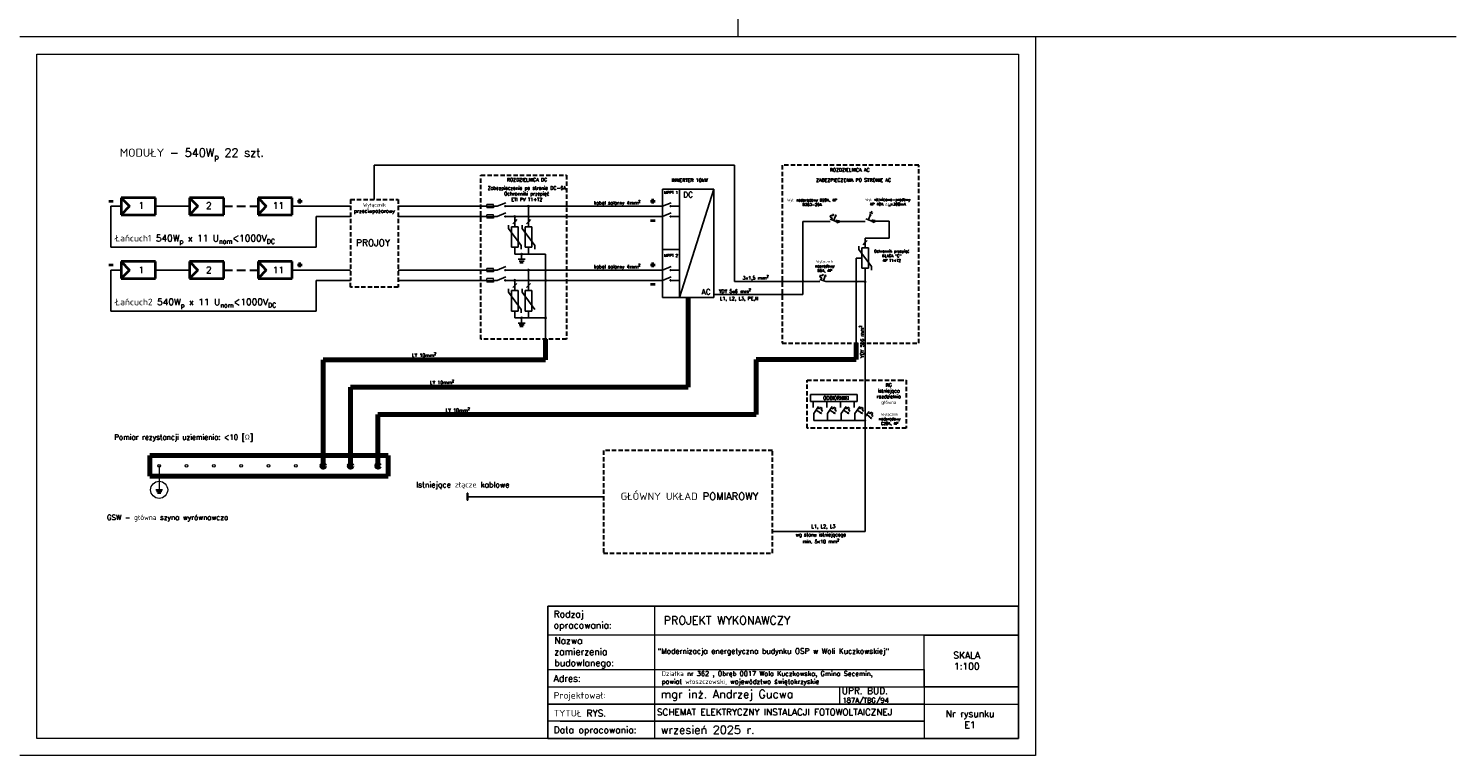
# Model space of a CAD drawing. Header units: millimetres. Extents: x 0 to 152651, y 46550 to 81081.
# Tile 13 of 109: x 121470 to 125620, y 53360 to 55484. Entities that reach past the tile are written whole.
import ezdxf

# ---------------------------------------------------------------- set-up
doc = ezdxf.new("R2010")
doc.units = ezdxf.units.MM
doc.linetypes.add('DASHED', pattern=[19.05, 12.7, -6.35])
for name, color, linetype, lineweight in [('BARDZO GRUBA', 1, 'Continuous', 70), ('cienka', 3, 'Continuous', 18), ('gruba', 1, 'Continuous', 40), ('opisy', 4, 'Continuous', 18), ('PRZERYWANA', 2, 'DASHED', 30), ('średnia', 2, 'Continuous', 25)]:
    doc.layers.add(name, color=color, linetype=linetype, lineweight=lineweight)
doc.styles.add('KASIA', font='romans.shx', dxfattribs={"height": 20})

msp = doc.modelspace()

# ---------------------------------------------------------------- hatches: boundary and pattern name
at = {"layer": 'BARDZO GRUBA'}
h = msp.add_hatch(color=256, dxfattribs=at)
h.dxf.hatch_style = 1
h.paths.add_polyline_path([(122336.651, 54206.111), (122328.651, 54206.111, 1)])
h.paths.add_polyline_path([(122332.651, 54210.111, 0.41421356), (122328.651, 54206.111), (122332.651, 54206.111)])
h.paths.add_polyline_path([(122332.651, 54210.111), (122332.651, 54206.111), (122336.651, 54206.111, 0.41421356)])
h.paths.add_polyline_path([(122416.651, 54206.111), (122408.651, 54206.111, 1)])
h.paths.add_polyline_path([(122412.651, 54210.111, 0.41421356), (122408.651, 54206.111), (122412.651, 54206.111)])
h.paths.add_polyline_path([(122412.651, 54210.111), (122412.651, 54206.111), (122416.651, 54206.111, 0.41421356)])
h.paths.add_polyline_path([(122496.651, 54206.111), (122488.651, 54206.111, 1)])
h.paths.add_polyline_path([(122492.651, 54210.111, 0.41421356), (122488.651, 54206.111), (122492.651, 54206.111)])
h.paths.add_polyline_path([(122492.651, 54210.111), (122492.651, 54206.111), (122496.651, 54206.111, 0.41421356)])
at = {"layer": 'średnia'}
h = msp.add_hatch(color=256, dxfattribs=at)
h.dxf.hatch_style = 1
h.paths.add_polyline_path([(122894.651, 54934.747), (122892.651, 54934.747), (122892.651, 54932.747, 0.41421356)])
h.paths.add_polyline_path([(122892.651, 54934.747), (122890.651, 54934.747, 0.41421356), (122892.651, 54932.747)])
h.paths.add_polyline_path([(122890.651, 54934.747), (122892.651, 54934.747), (122894.651, 54934.747, 1)])
h.paths.add_polyline_path([(122932.651, 54964.747), (122930.651, 54964.747, 0.41421356), (122932.651, 54962.747)])
h.paths.add_polyline_path([(122934.651, 54964.747), (122932.651, 54964.747), (122932.651, 54962.747, 0.41421356)])
h.paths.add_polyline_path([(122930.651, 54964.747), (122932.651, 54964.747), (122934.651, 54964.747, 1)])
h = msp.add_hatch(color=256, dxfattribs=at)
h.dxf.hatch_style = 1
h.paths.add_polyline_path([(123831.722, 54939.813), (123830.376, 54936.098), (123832.132, 54935.462)])
h.paths.add_polyline_path([(123831.722, 54939.813), (123828.62, 54936.734), (123830.376, 54936.098)])
h = msp.add_hatch(color=256, dxfattribs=at)
h.dxf.hatch_style = 1
h.paths.add_polyline_path([(123933.074, 54942.024), (123931.728, 54938.309), (123933.484, 54937.672)])
h.paths.add_polyline_path([(123933.074, 54942.024), (123929.972, 54938.945), (123931.728, 54938.309)])
h = msp.add_hatch(color=256, dxfattribs=at)
h.dxf.hatch_style = 1
h.paths.add_polyline_path([(122912.651, 54824.747), (122910.651, 54824.747, 0.41421356), (122912.651, 54822.747)])
h.paths.add_polyline_path([(122914.651, 54824.747), (122912.651, 54824.747), (122912.651, 54822.747, 0.41421356)])
h.paths.add_polyline_path([(122910.651, 54824.747), (122912.651, 54824.747), (122914.651, 54824.747, 1)])
h = msp.add_hatch(color=256, dxfattribs=at)
h.dxf.hatch_style = 1
h.paths.add_polyline_path([(122894.651, 54748.313), (122892.651, 54748.313), (122892.651, 54746.313, 0.41421356)])
h.paths.add_polyline_path([(122892.651, 54748.313), (122890.651, 54748.313, 0.41421356), (122892.651, 54746.313)])
h.paths.add_polyline_path([(122890.651, 54748.313), (122892.651, 54748.313), (122894.651, 54748.313, 1)])
h.paths.add_polyline_path([(122932.651, 54778.313), (122930.651, 54778.313, 0.41421356), (122932.651, 54776.313)])
h.paths.add_polyline_path([(122934.651, 54778.313), (122932.651, 54778.313), (122932.651, 54776.313, 0.41421356)])
h.paths.add_polyline_path([(122930.651, 54778.313), (122932.651, 54778.313), (122934.651, 54778.313, 1)])
h = msp.add_hatch(color=256, dxfattribs=at)
h.dxf.hatch_style = 1
h.paths.add_polyline_path([(123801.416, 54764.08), (123800.071, 54760.365), (123801.827, 54759.729)])
h.paths.add_polyline_path([(123801.416, 54764.08), (123798.315, 54761.001), (123800.071, 54760.365)])
h = msp.add_hatch(color=256, dxfattribs=at)
h.dxf.hatch_style = 1
h.paths.add_polyline_path([(123917.251, 54746.747, 0.41421356), (123915.251, 54744.747), (123917.251, 54744.747)])
h.paths.add_polyline_path([(123917.251, 54744.747), (123915.251, 54744.747, 0.41421356), (123917.251, 54742.747)])
h.paths.add_polyline_path([(123917.251, 54746.747), (123917.251, 54744.747), (123917.251, 54742.747, 0.41421356), (123919.251, 54744.747, 0.41421356)])
h = msp.add_hatch(color=256, dxfattribs=at)
h.dxf.hatch_style = 1
h.paths.add_polyline_path([(122912.651, 54638.313), (122910.651, 54638.313, 0.41421356), (122912.651, 54636.313)])
h.paths.add_polyline_path([(122914.651, 54638.313), (122912.651, 54638.313), (122912.651, 54636.313, 0.41421356)])
h.paths.add_polyline_path([(122910.651, 54638.313), (122912.651, 54638.313), (122914.651, 54638.313, 1)])
h = msp.add_hatch(color=256, dxfattribs=at)
h.dxf.hatch_style = 1
h.paths.add_polyline_path([(122982.651, 54640.313, 0.41421356), (122980.651, 54638.313), (122982.651, 54638.313)])
h.paths.add_polyline_path([(122982.651, 54638.313), (122980.651, 54638.313, 0.41421356), (122982.651, 54636.313)])
h.paths.add_polyline_path([(122982.651, 54640.313), (122982.651, 54638.313), (122982.651, 54636.313, 0.41421356), (122984.651, 54638.313, 0.41421356)])
h = msp.add_hatch(color=256, dxfattribs=at)
h.dxf.hatch_style = 1
h.paths.add_polyline_path([(123789.185, 54359.448), (123785.88, 54361.612), (123784.857, 54360.049)])
h.paths.add_polyline_path([(123789.185, 54359.448), (123786.903, 54363.175), (123785.88, 54361.612)])
h = msp.add_hatch(color=256, dxfattribs=at)
h.dxf.hatch_style = 1
h.paths.add_polyline_path([(123829.185, 54359.448), (123825.88, 54361.612), (123824.857, 54360.049)])
h.paths.add_polyline_path([(123829.185, 54359.448), (123826.903, 54363.175), (123825.88, 54361.612)])
h = msp.add_hatch(color=256, dxfattribs=at)
h.dxf.hatch_style = 1
h.paths.add_polyline_path([(123869.185, 54359.448), (123865.88, 54361.612), (123864.857, 54360.049)])
h.paths.add_polyline_path([(123869.185, 54359.448), (123866.903, 54363.175), (123865.88, 54361.612)])
h = msp.add_hatch(color=256, dxfattribs=at)
h.dxf.hatch_style = 1
h.paths.add_polyline_path([(123909.185, 54359.448), (123905.88, 54361.612), (123904.857, 54360.049)])
h.paths.add_polyline_path([(123909.185, 54359.448), (123906.903, 54363.175), (123905.88, 54361.612)])
h = msp.add_hatch(color=256, dxfattribs=at)
h.dxf.hatch_style = 1
h.paths.add_polyline_path([(123917.251, 54340.732, 0.41421356), (123915.251, 54338.732), (123917.251, 54338.732)])
h.paths.add_polyline_path([(123917.251, 54338.732), (123915.251, 54338.732, 0.41421356), (123917.251, 54336.732)])
h.paths.add_polyline_path([(123919.251, 54338.732, 0.41421356), (123917.251, 54340.732), (123917.251, 54336.732, 0.41421356)])
h = msp.add_hatch(color=256, dxfattribs=at)
h.dxf.hatch_style = 1
h.paths.add_polyline_path([(123935.606, 54344.744), (123932.571, 54347.274), (123931.375, 54345.84)])
h.paths.add_polyline_path([(123935.606, 54344.744), (123933.767, 54348.709), (123932.571, 54347.274)])
h = msp.add_hatch(color=256, dxfattribs=at)
h.dxf.hatch_style = 1
h.paths.add_polyline_path([(122754.98, 54116), (122754.98, 54126), (122752.98, 54126), (122752.98, 54106), (122754.98, 54106)])

# ---------------------------------------------------------------- linework, layer by layer
at = {"layer": 'BARDZO GRUBA'}
for p, q in [((123399.309, 54698.313), (123399.309, 54436.111)), ((122982.651, 54576.111), (122982.651, 54516.111)), ((123890.496, 54564.747), (123890.496, 54517.016)), ((122982.651, 54516.111), (122332.651, 54516.111)), ((122332.651, 54516.111), (122332.651, 54206.111)), ((123598.575, 54356.111), (123598.575, 54517.016)), ((123890.496, 54517.016), (123598.575, 54517.016)), ((123399.309, 54436.111), (122412.651, 54436.111)), ((122412.651, 54436.111), (122412.651, 54206.111)), ((123598.575, 54356.111), (122492.651, 54356.111)), ((122492.651, 54356.111), (122492.651, 54206.111)), ((122492.651, 54236.111), (121825.452, 54236.111)), ((121825.452, 54236.111), (121825.452, 54176.111)), ((122492.651, 54236.111), (122522.651, 54236.111)), ((122522.651, 54236.111), (122522.651, 54176.111)), ((121825.452, 54176.111), (122492.651, 54176.111)), ((122522.651, 54176.111), (122492.651, 54176.111))]:
    msp.add_line(p, q, dxfattribs=at)
for centre in [(122332.651, 54206.111), (122412.651, 54206.111), (122492.651, 54206.111)]:
    msp.add_circle(centre, 4, dxfattribs=at)
at = {"layer": 'cienka'}
for p, q in [((123545.372, 55459.514), (123545.372, 58429.514)), ((125645.372, 55459.514), (121445.372, 55459.514)), ((125645.372, 55459.514), (123545.372, 55459.514)), ((124415.372, 55459.514), (124415.372, 53359.514)), ((121495.372, 53409.514), (121495.372, 55409.514)), ((121495.372, 55409.514), (124365.372, 55409.514)), ((121495.372, 53409.514), (121495.372, 55409.514)), ((124365.372, 55409.514), (124365.372, 53409.514)), ((122830.832, 54969.747), (122810.832, 54969.747)), ((122810.832, 54964.747), (122810.832, 54969.747)), ((122810.832, 54964.747), (122810.832, 54959.747)), ((122830.832, 54959.747), (122810.832, 54959.747)), ((122830.832, 54964.747), (122830.832, 54969.747)), ((122830.832, 54964.747), (122830.832, 54959.747)), ((122830.832, 54939.747), (122810.832, 54939.747)), ((122810.832, 54934.747), (122810.832, 54939.747)), ((122810.832, 54934.747), (122810.832, 54929.747)), ((122830.832, 54929.747), (122810.832, 54929.747)), ((122830.832, 54934.747), (122830.832, 54939.747)), ((122830.832, 54934.747), (122830.832, 54929.747)), ((123832.242, 54920.48), (123833.807, 54924.799)), ((123833.807, 54924.799), (123833.807, 54917.2)), ((123833.807, 54917.2), (123836.66, 54924.175)), ((123836.66, 54924.175), (123836.66, 54915.456)), ((123836.66, 54915.456), (123839.801, 54924.175)), ((123839.801, 54924.175), (123839.908, 54916.434)), ((123839.908, 54916.434), (123841.048, 54920.48)), ((123936.946, 54921.476), (123938.51, 54925.796)), ((123938.51, 54925.796), (123938.51, 54918.196)), ((123938.51, 54918.196), (123941.364, 54925.172)), ((123941.364, 54925.172), (123941.364, 54916.452)), ((123941.364, 54916.452), (123944.505, 54925.172)), ((123944.505, 54925.172), (123944.612, 54917.43)), ((123944.612, 54917.43), (123945.752, 54921.476)), ((122830.832, 54783.313), (122810.832, 54783.313)), ((122810.832, 54778.313), (122810.832, 54783.313)), ((122830.832, 54778.313), (122830.832, 54783.313)), ((122810.832, 54778.313), (122810.832, 54773.313)), ((122830.832, 54773.313), (122810.832, 54773.313)), ((122830.832, 54753.313), (122810.832, 54753.313)), ((122810.832, 54748.313), (122810.832, 54753.313)), ((122810.832, 54748.313), (122810.832, 54743.313)), ((122830.832, 54743.313), (122810.832, 54743.313)), ((122830.832, 54778.313), (122830.832, 54773.313)), ((122830.832, 54748.313), (122830.832, 54753.313)), ((122830.832, 54748.313), (122830.832, 54743.313)), ((121852.651, 54206.111), (121852.651, 54136.111)), ((123842.351, 53561.261), (123842.351, 53510.912)), ((124053.372, 53510.28), (124365.372, 53510.28)), ((124365.372, 53409.514), (121495.372, 53409.514)), ((124415.372, 53359.514), (121445.372, 53359.514))]:
    msp.add_line(p, q, dxfattribs=at)
for centre, radius in [((121852.651, 54206.111), 4), ((121932.651, 54206.111), 4), ((122012.651, 54206.111), 4), ((122092.651, 54206.111), 4), ((122172.651, 54206.111), 4), ((122252.651, 54206.111), 4), ((121852.651, 54136.111), 25)]:
    msp.add_circle(centre, radius, dxfattribs=at)
at = {"layer": 'gruba'}
for p, q in [((121741.816, 54989.747), (121741.816, 54939.747)), ((121841.816, 54989.747), (121741.816, 54989.747)), ((121741.816, 54989.747), (121766.051, 54964.747)), ((121841.816, 54939.747), (121841.816, 54989.747)), ((121941.816, 54989.747), (121941.816, 54939.747)), ((122041.816, 54989.747), (121941.816, 54989.747)), ((121941.816, 54989.747), (121966.051, 54964.747)), ((122041.816, 54939.747), (122041.816, 54989.747)), ((122141.816, 54989.747), (122141.816, 54939.747)), ((122241.816, 54989.747), (122141.816, 54989.747)), ((122141.816, 54989.747), (122166.051, 54964.747)), ((122241.816, 54939.747), (122241.816, 54989.747)), ((121705.623, 54979.854), (121718.744, 54979.854)), ((121766.051, 54964.747), (121741.816, 54939.747)), ((121966.051, 54964.747), (121941.816, 54939.747)), ((122166.051, 54964.747), (122141.816, 54939.747)), ((122257.523, 54979.854), (122270.643, 54979.854)), ((122264.083, 54973.294), (122264.083, 54986.414)), ((123289.955, 54979.854), (123303.076, 54979.854)), ((123296.515, 54973.294), (123296.515, 54986.414)), ((121741.816, 54939.747), (121841.816, 54939.747)), ((121941.816, 54939.747), (122041.816, 54939.747)), ((122141.816, 54939.747), (122241.816, 54939.747)), ((123289.955, 54923.12), (123303.076, 54923.12)), ((121705.623, 54793.42), (121718.744, 54793.42)), ((121741.816, 54803.313), (121741.816, 54753.313)), ((121841.816, 54803.313), (121741.816, 54803.313)), ((121741.816, 54803.313), (121766.051, 54778.313)), ((121841.816, 54753.313), (121841.816, 54803.313)), ((121941.816, 54803.313), (121941.816, 54753.313)), ((122041.816, 54803.313), (121941.816, 54803.313)), ((121941.816, 54803.313), (121966.051, 54778.313)), ((122041.816, 54753.313), (122041.816, 54803.313)), ((122141.816, 54803.313), (122141.816, 54753.313)), ((122241.816, 54803.313), (122141.816, 54803.313)), ((122141.816, 54803.313), (122166.051, 54778.313)), ((122241.816, 54753.313), (122241.816, 54803.313)), ((122257.523, 54793.42), (122270.643, 54793.42)), ((122264.083, 54786.859), (122264.083, 54799.98)), ((123289.955, 54793.42), (123303.076, 54793.42)), ((123296.515, 54786.859), (123296.515, 54799.98)), ((121766.051, 54778.313), (121741.816, 54753.313)), ((121741.816, 54753.313), (121841.816, 54753.313)), ((121966.051, 54778.313), (121941.816, 54753.313)), ((121941.816, 54753.313), (122041.816, 54753.313)), ((122166.051, 54778.313), (122141.816, 54753.313)), ((122141.816, 54753.313), (122241.816, 54753.313)), ((123289.955, 54736.686), (123303.076, 54736.686))]:
    msp.add_line(p, q, dxfattribs=at)
at = {"layer": 'opisy', "linetype": 'Continuous', "lineweight": 0, "flags": 128}
for points in [[(122989.662, 53409.514), (122989.662, 53795.812), (123300.951, 53795.777), (123300.951, 53409.48)], [(124089.372, 53711.812), (124365.372, 53711.812), (124365.372, 53560.629), (124089.372, 53560.629)]]:
    msp.add_lwpolyline(points, close=True, dxfattribs=at)
for points in [[(122989.662, 53795.794), (124365.372, 53795.794), (124365.372, 53711.812), (122989.662, 53711.812)], [(124029.372, 53795.794), (124365.372, 53795.794)], [(122989.662, 53611.029), (124089.372, 53611.029), (124089.372, 53459.88), (122989.662, 53459.88)], [(122989.662, 53560.629), (124089.372, 53560.629), (124089.372, 53510.28), (122989.662, 53510.28)], [(124029.372, 53560.629), (124365.372, 53560.629)], [(122989.662, 53510.28), (124089.372, 53510.28), (124089.372, 53459.897), (122989.662, 53459.897)], [(123025.662, 53459.897), (124089.372, 53459.897), (124089.372, 53409.514), (123025.662, 53409.514)]]:
    msp.add_lwpolyline(points, dxfattribs=at)
at = {"layer": 'opisy', "lineweight": 25}
msp.add_lwpolyline([(122989.662, 53795.794), (124365.372, 53795.794), (124365.372, 53409.514), (122989.662, 53409.514)], close=True, dxfattribs=at)
at = {"layer": 'PRZERYWANA'}
for p, q in [((123674.375, 55084.747), (123674.375, 54564.747)), ((124074.375, 55084.747), (123674.375, 55084.747)), ((124074.375, 54564.747), (124074.375, 55084.747)), ((122793.482, 55056.111), (123043.482, 55056.111)), ((122793.482, 54576.111), (122793.482, 55056.111)), ((123043.482, 55056.111), (123043.482, 54576.111)), ((122411.816, 54984.747), (122411.816, 54748.313)), ((122411.816, 54984.747), (122551.816, 54984.747)), ((122551.816, 54984.747), (122551.816, 54728.313)), ((122411.816, 54728.313), (122411.816, 54748.313)), ((122551.816, 54728.313), (122411.816, 54728.313)), ((123043.482, 54576.111), (122793.482, 54576.111)), ((123674.375, 54564.747), (124074.375, 54564.747)), ((123747.251, 54316.602), (123747.251, 54456.602)), ((123747.251, 54456.602), (123917.251, 54456.602)), ((123917.251, 54456.602), (124017.251, 54456.602)), ((124017.251, 54456.602), (124037.251, 54456.602)), ((124037.251, 54456.602), (124037.251, 54316.602)), ((124037.251, 54316.602), (123747.251, 54316.602)), ((123646.632, 54251.031), (123151.892, 54251.031)), ((123151.892, 54251.031), (123151.892, 53951.031)), ((123646.632, 53951.031), (123646.632, 54251.031)), ((123151.892, 53951.031), (123646.632, 53951.031))]:
    msp.add_line(p, q, dxfattribs=at)
at = {"layer": 'PRZERYWANA', "ltscale": 2}
for p, q in [((122041.816, 54964.747), (122141.816, 54964.747)), ((122041.816, 54778.313), (122141.816, 54778.313))]:
    msp.add_line(p, q, dxfattribs=at)
at = {"layer": 'średnia'}
for p, q in [((122481.816, 54984.747), (122481.816, 55084.747)), ((122481.816, 55084.747), (123535.097, 55084.747)), ((123535.097, 55084.747), (123535.097, 54744.747)), ((123324.309, 54964.747), (123324.309, 55014.747)), ((123324.309, 55014.747), (123474.309, 55014.747)), ((123374.309, 54964.747), (123374.309, 55014.747)), ((123374.309, 54698.313), (123474.309, 55014.747)), ((123474.309, 55014.747), (123474.309, 54698.313)), ((121741.816, 54964.747), (121711.816, 54964.747)), ((121711.816, 54964.747), (121711.816, 54844.747)), ((121841.816, 54964.747), (121941.816, 54964.747)), ((122241.816, 54964.747), (122411.816, 54964.747)), ((122551.816, 54964.747), (122840.868, 54964.747)), ((122840.868, 54964.747), (122866.089, 54975.216)), ((122865.868, 54965.747), (122863.868, 54965.747)), ((122863.868, 54965.747), (122863.868, 54963.747)), ((122863.868, 54964.747), (123324.309, 54964.747)), ((122863.868, 54963.747), (122865.868, 54963.747)), ((122865.868, 54964.747), (122865.868, 54965.747)), ((122865.868, 54963.747), (122865.868, 54964.747)), ((122932.651, 54964.747), (122932.651, 54936.747)), ((123324.309, 54964.747), (123349.53, 54975.216)), ((123324.309, 54698.313), (123324.309, 54964.747)), ((123349.309, 54965.747), (123347.309, 54965.747)), ((123347.309, 54965.747), (123347.309, 54963.747)), ((123347.309, 54963.747), (123349.309, 54963.747)), ((123349.309, 54964.747), (123349.309, 54965.747)), ((123349.309, 54964.747), (123374.309, 54964.747)), ((123349.309, 54963.747), (123349.309, 54964.747)), ((123374.309, 54698.313), (123374.309, 54964.747)), ((123939.683, 54943.31), (123929.65, 54946.945)), ((123934.667, 54945.127), (123936.446, 54950.039)), ((122311.816, 54844.747), (122311.816, 54934.747)), ((122311.816, 54934.747), (122411.816, 54934.747)), ((122551.816, 54934.747), (122840.868, 54934.747)), ((122840.868, 54934.747), (122866.089, 54945.216)), ((122865.868, 54935.747), (122863.868, 54935.747)), ((122863.868, 54935.747), (122863.868, 54933.747)), ((122863.868, 54934.747), (123324.309, 54934.747)), ((122863.868, 54933.747), (122865.868, 54933.747)), ((122865.868, 54934.747), (122865.868, 54935.747)), ((122865.868, 54933.747), (122865.868, 54934.747)), ((122874.4, 54909.747), (122874.4, 54899.747)), ((122882.651, 54904.747), (122902.651, 54904.747)), ((122882.651, 54904.747), (122882.651, 54844.747)), ((122886.887, 54913.553), (122892.651, 54919.747)), ((122892.651, 54934.747), (122892.651, 54904.747)), ((122892.651, 54919.747), (122898.415, 54925.941)), ((122902.651, 54844.747), (122902.651, 54904.747)), ((122914.4, 54909.747), (122914.4, 54899.747)), ((122922.651, 54904.747), (122942.651, 54904.747)), ((122922.651, 54904.747), (122922.651, 54844.747)), ((122926.887, 54913.553), (122932.651, 54919.747)), ((122932.651, 54932.747), (122932.651, 54904.747)), ((122932.651, 54919.747), (122938.415, 54925.941)), ((122942.651, 54844.747), (122942.651, 54904.747)), ((123324.309, 54934.747), (123349.53, 54945.216)), ((123349.309, 54935.747), (123347.309, 54935.747)), ((123347.309, 54935.747), (123347.309, 54933.747)), ((123347.309, 54933.747), (123349.309, 54933.747)), ((123349.309, 54934.747), (123349.309, 54935.747)), ((123349.309, 54934.747), (123374.309, 54934.747)), ((123349.309, 54933.747), (123349.309, 54934.747)), ((123735.097, 54707.013), (123735.097, 54920.289)), ((123735.097, 54920.289), (123815.019, 54920.289)), ((123814.733, 54933.204), (123816.777, 54938.845)), ((123820.374, 54931.16), (123814.733, 54933.204)), ((123832.242, 54920.48), (123814.839, 54926.784)), ((123816.777, 54938.845), (123822.418, 54936.802)), ((123818.331, 54925.519), (123820.374, 54931.16)), ((123822.418, 54936.802), (123824.462, 54942.443)), ((123825.591, 54922.889), (123831.722, 54939.813)), ((123831.722, 54939.813), (123828.62, 54936.734)), ((123828.62, 54936.734), (123832.132, 54935.462)), ((123831.722, 54939.813), (123832.132, 54935.462)), ((123832.242, 54920.48), (123917.251, 54920.48)), ((123936.946, 54921.476), (123919.543, 54927.781)), ((123926.943, 54925.1), (123933.074, 54942.024)), ((123933.074, 54942.024), (123929.972, 54938.945)), ((123929.972, 54938.945), (123933.484, 54937.672)), ((123933.074, 54942.024), (123933.484, 54937.672)), ((123936.946, 54921.476), (123986.946, 54921.476)), ((123986.946, 54921.476), (123986.946, 54871.476)), ((122874.4, 54899.747), (122910.902, 54849.747)), ((122914.4, 54899.747), (122950.902, 54849.747)), ((123986.946, 54871.476), (123917.251, 54871.476)), ((123917.251, 54871.476), (123917.251, 54843.476)), ((123917.251, 54858.476), (123923.015, 54864.67)), ((121711.816, 54844.747), (122311.816, 54844.747)), ((122882.651, 54844.747), (122902.651, 54844.747)), ((122892.651, 54844.747), (122892.651, 54824.747)), ((122892.651, 54824.747), (122932.651, 54824.747)), ((122910.902, 54839.747), (122910.902, 54849.747)), ((122912.651, 54824.747), (122912.651, 54809.747)), ((122922.651, 54844.747), (122942.651, 54844.747)), ((122932.651, 54824.747), (122932.651, 54844.747)), ((122932.651, 54824.747), (122982.651, 54824.747)), ((122950.902, 54839.747), (122950.902, 54849.747)), ((122982.651, 54824.747), (122982.651, 54780.313)), ((123324.309, 54838.395), (123374.309, 54838.395)), ((123899.001, 54848.476), (123899.001, 54838.476)), ((123899.001, 54838.476), (123935.502, 54788.476)), ((123907.251, 54843.476), (123927.251, 54843.476)), ((123907.251, 54843.476), (123907.251, 54783.476)), ((123911.488, 54852.282), (123917.251, 54858.476)), ((123927.251, 54783.476), (123927.251, 54843.476)), ((122840.868, 54778.313), (122866.089, 54788.782)), ((122902.651, 54809.747), (122922.651, 54809.747)), ((122905.151, 54804.747), (122920.151, 54804.747)), ((122907.651, 54799.747), (122917.651, 54799.747)), ((123324.309, 54778.313), (123349.53, 54788.782)), ((123907.251, 54813.476), (123890.496, 54813.476)), ((123890.496, 54813.476), (123890.496, 54811.945)), ((123890.496, 54746.747), (123890.496, 54811.945)), ((123907.251, 54783.476), (123927.251, 54783.476)), ((123917.251, 54564.747), (123917.251, 54783.476)), ((123935.502, 54778.476), (123935.502, 54788.476)), ((121741.816, 54778.313), (121711.816, 54778.313)), ((121711.816, 54778.313), (121711.816, 54658.313)), ((121841.816, 54778.313), (121941.816, 54778.313)), ((122241.816, 54778.313), (122411.816, 54778.313)), ((122311.816, 54658.313), (122311.816, 54748.313)), ((122311.816, 54748.313), (122411.816, 54748.313)), ((122551.816, 54778.313), (122840.868, 54778.313)), ((122551.816, 54748.313), (122840.868, 54748.313)), ((122840.868, 54748.313), (122866.089, 54758.782)), ((122865.868, 54779.313), (122863.868, 54779.313)), ((122863.868, 54779.313), (122863.868, 54777.313)), ((122863.868, 54778.313), (123324.309, 54778.313)), ((122863.868, 54777.313), (122865.868, 54777.313)), ((122865.868, 54749.313), (122863.868, 54749.313)), ((122863.868, 54749.313), (122863.868, 54747.313)), ((122863.868, 54747.313), (122865.868, 54747.313)), ((122865.868, 54778.313), (122865.868, 54779.313)), ((122865.868, 54777.313), (122865.868, 54778.313)), ((122865.868, 54748.313), (122865.868, 54749.313)), ((122865.868, 54748.313), (122890.868, 54748.313)), ((122865.868, 54747.313), (122865.868, 54748.313)), ((122892.651, 54748.313), (122892.651, 54718.313)), ((122892.651, 54748.313), (123324.309, 54748.313)), ((122892.651, 54733.313), (122898.415, 54739.507)), ((122932.651, 54778.313), (122932.651, 54750.313)), ((122932.651, 54746.313), (122932.651, 54718.313)), ((122932.651, 54733.313), (122938.415, 54739.507)), ((122982.651, 54776.313), (122982.651, 54750.313)), ((122982.651, 54746.313), (122982.651, 54576.111)), ((123324.309, 54748.313), (123349.53, 54758.782)), ((123349.309, 54779.313), (123347.309, 54779.313)), ((123347.309, 54779.313), (123347.309, 54777.313)), ((123347.309, 54777.313), (123349.309, 54777.313)), ((123349.309, 54749.313), (123347.309, 54749.313)), ((123347.309, 54749.313), (123347.309, 54747.313)), ((123347.309, 54747.313), (123349.309, 54747.313)), ((123349.309, 54778.313), (123349.309, 54779.313)), ((123349.309, 54778.313), (123374.309, 54778.313)), ((123349.309, 54777.313), (123349.309, 54778.313)), ((123349.309, 54748.313), (123349.309, 54749.313)), ((123349.309, 54748.313), (123374.309, 54748.313)), ((123349.309, 54747.313), (123349.309, 54748.313)), ((123535.097, 54744.747), (123733.097, 54744.747)), ((123737.097, 54744.747), (123784.46, 54744.747)), ((123784.428, 54757.471), (123786.471, 54763.112)), ((123790.069, 54755.428), (123784.428, 54757.471)), ((123801.936, 54744.747), (123784.534, 54751.051)), ((123786.471, 54763.112), (123792.112, 54761.069)), ((123788.025, 54749.786), (123790.069, 54755.428)), ((123792.112, 54761.069), (123794.156, 54766.71)), ((123795.286, 54747.156), (123801.416, 54764.08)), ((123801.416, 54764.08), (123798.315, 54761.001)), ((123798.315, 54761.001), (123801.827, 54759.729)), ((123801.416, 54764.08), (123801.827, 54759.729)), ((123801.936, 54744.747), (123917.251, 54744.747)), ((123890.496, 54742.747), (123890.496, 54564.747)), ((122874.4, 54723.313), (122874.4, 54713.313)), ((122874.4, 54713.313), (122910.902, 54663.313)), ((122882.651, 54718.313), (122902.651, 54718.313)), ((122882.651, 54718.313), (122882.651, 54658.313)), ((122886.887, 54727.119), (122892.651, 54733.313)), ((122902.651, 54658.313), (122902.651, 54718.313)), ((122914.4, 54723.313), (122914.4, 54713.313)), ((122914.4, 54713.313), (122950.902, 54663.313)), ((122922.651, 54718.313), (122942.651, 54718.313)), ((122922.651, 54718.313), (122922.651, 54658.313)), ((122926.887, 54727.119), (122932.651, 54733.313)), ((122942.651, 54658.313), (122942.651, 54718.313)), ((123474.309, 54698.313), (123324.309, 54698.313)), ((123474.309, 54707.013), (123735.097, 54707.013)), ((121711.816, 54658.313), (122311.816, 54658.313)), ((122882.651, 54658.313), (122902.651, 54658.313)), ((122892.651, 54658.313), (122892.651, 54638.313)), ((122910.902, 54653.313), (122910.902, 54663.313)), ((122922.651, 54658.313), (122942.651, 54658.313)), ((122932.651, 54638.313), (122932.651, 54658.313)), ((122892.651, 54638.313), (122932.651, 54638.313)), ((122902.651, 54623.313), (122922.651, 54623.313)), ((122905.151, 54618.313), (122920.151, 54618.313)), ((122912.651, 54638.313), (122912.651, 54623.313)), ((122932.651, 54638.313), (122982.651, 54638.313)), ((122907.651, 54613.313), (122917.651, 54613.313)), ((123917.251, 54564.747), (123917.251, 54014.747)), ((123757.639, 54414.263), (123757.639, 54394.263)), ((123893.73, 54414.263), (123757.639, 54414.263)), ((123893.73, 54394.263), (123893.73, 54414.263)), ((123757.639, 54394.263), (123893.73, 54394.263)), ((123765.222, 54394.263), (123765.222, 54376.496)), ((123767.251, 54358.732), (123781.185, 54380.109)), ((123774.126, 54369.307), (123789.185, 54359.448)), ((123778.355, 54375.768), (123783.375, 54372.481)), ((123783.375, 54372.481), (123786.662, 54377.501)), ((123786.662, 54377.501), (123791.681, 54374.215)), ((123791.681, 54374.215), (123788.395, 54369.195)), ((123788.395, 54369.195), (123793.415, 54365.909)), ((123805.222, 54394.263), (123805.222, 54376.496)), ((123807.251, 54358.732), (123821.185, 54380.109)), ((123814.126, 54369.307), (123829.185, 54359.448)), ((123818.355, 54375.768), (123823.375, 54372.481)), ((123823.375, 54372.481), (123826.662, 54377.501)), ((123826.662, 54377.501), (123831.681, 54374.215)), ((123831.681, 54374.215), (123828.395, 54369.195)), ((123828.395, 54369.195), (123833.415, 54365.909)), ((123845.222, 54394.263), (123845.222, 54376.496)), ((123847.251, 54358.732), (123861.185, 54380.109)), ((123854.126, 54369.307), (123869.185, 54359.448)), ((123858.355, 54375.768), (123863.375, 54372.481)), ((123863.375, 54372.481), (123866.662, 54377.501)), ((123866.662, 54377.501), (123871.681, 54374.215)), ((123871.681, 54374.215), (123868.395, 54369.195)), ((123868.395, 54369.195), (123873.415, 54365.909)), ((123885.222, 54394.263), (123885.222, 54376.496)), ((123887.251, 54358.732), (123901.185, 54380.109)), ((123894.126, 54369.307), (123909.185, 54359.448)), ((123898.355, 54375.768), (123903.375, 54372.481)), ((123903.375, 54372.481), (123906.662, 54377.501)), ((123906.662, 54377.501), (123911.681, 54374.215)), ((123911.681, 54374.215), (123908.395, 54369.195)), ((123908.395, 54369.195), (123913.415, 54365.909)), ((123917.251, 54350.84), (123929.106, 54365.055)), ((123767.251, 54338.732), (123767.251, 54358.732)), ((123917.251, 54338.732), (123767.251, 54338.732)), ((123786.903, 54363.175), (123784.857, 54360.049)), ((123789.185, 54359.448), (123784.857, 54360.049)), ((123789.185, 54359.448), (123786.903, 54363.175)), ((123807.251, 54338.732), (123807.251, 54358.732)), ((123826.903, 54363.175), (123824.857, 54360.049)), ((123829.185, 54359.448), (123824.857, 54360.049)), ((123829.185, 54359.448), (123826.903, 54363.175)), ((123847.251, 54338.732), (123847.251, 54358.732)), ((123866.903, 54363.175), (123864.857, 54360.049)), ((123869.185, 54359.448), (123864.857, 54360.049)), ((123869.185, 54359.448), (123866.903, 54363.175)), ((123887.251, 54338.732), (123887.251, 54358.732)), ((123906.903, 54363.175), (123904.857, 54360.049)), ((123909.185, 54359.448), (123904.857, 54360.049)), ((123909.185, 54359.448), (123906.903, 54363.175)), ((123921.782, 54356.272), (123935.606, 54344.744)), ((123926.728, 54362.203), (123931.336, 54358.36)), ((123931.336, 54358.36), (123935.178, 54362.968)), ((123935.606, 54344.744), (123931.375, 54345.84)), ((123935.606, 54344.744), (123933.767, 54348.709)), ((123935.178, 54362.968), (123939.786, 54359.125)), ((123939.786, 54359.125), (123935.944, 54354.517)), ((123935.944, 54354.517), (123940.551, 54350.674)), ((123933.767, 54318.992), (123931.375, 54316.123)), ((121842.651, 54136.111), (121862.651, 54136.111)), ((121845.151, 54131.111), (121860.151, 54131.111)), ((121847.651, 54126.111), (121857.651, 54126.111)), ((122754.98, 54126), (122752.98, 54126)), ((122752.98, 54126), (122752.98, 54106)), ((122754.98, 54116), (122754.98, 54126)), ((123151.892, 54116), (122754.98, 54116)), ((122754.98, 54106), (122754.98, 54116)), ((122752.98, 54106), (122754.98, 54106)), ((123917.251, 54014.747), (123646.632, 54014.747))]:
    msp.add_line(p, q, dxfattribs=at)
for centre in [(122932.651, 54964.747), (122892.651, 54934.747), (122912.651, 54824.747), (122932.651, 54778.313), (122892.651, 54748.313), (123917.251, 54744.747), (122912.651, 54638.313), (122982.651, 54638.313), (123917.251, 54338.732)]:
    msp.add_circle(centre, 2, dxfattribs=at)
for centre, start, end in [((122932.651, 54934.747), 270, 90), ((122982.651, 54778.313), 270, 90), ((122932.651, 54748.313), 270, 90), ((122982.651, 54748.313), 270, 90), ((123735.097, 54744.747), 0, 180), ((123890.496, 54744.747), 270, 90)]:
    msp.add_arc(centre, 2, start, end, dxfattribs=at)

# ---------------------------------------------------------------- texts
at = {"layer": 'opisy', "linetype": 'Continuous', "lineweight": 0, "attachment_point": 4, "style": 'KASIA'}
for s, insert, char_height, width in [('\\A1;MODUŁY - 540W{\\H0.7x;\\S^ p;} 22 szt.', (121737.799, 55117.373), 24, 946.31605), ('\\A1;\\pxqc;ROZDZIELNICA AC', (123743.021, 55070.919), 10, 257.8882), ('\\A1;\\pxqc;ROZDZIELNICA DC', (122799.494, 55042.282), 10, 257.8882), ('\\A1;\\pxqc;INWERTER 10kW', (123274.872, 55040.867), 10, 257.8882), ('\\A1;\\pxqc;ZABEZPIECZENIA PO STRONIE AC', (123754.243, 55041.314), 10, 257.8882), ('\\A1;\\pxqc;Zabezpieczenie po stronie DC-6A \\POchronniki przepięć \\PETI PV T1+T2', (122798.617, 55001.44), 10, 257.8882), ('\\A1;\\pxqc;MPPT 1', (123246.339, 55004.711), 8, 206.31056), ('\\A1;\\pxqc;DC', (123291.74, 54998.569), 16, 215.47104), ('\\A1;\\pxqc;Wył. nadprądowy B20A, 4P\\PB303-20A', (123658.663, 54976.255), 8, 206.31056), ('\\A1;\\pxqc;Wył. różnicowo-prądowy\\P4P 40A ΔI{\\H0.7x;\\S^ n;}=300mA', (123879.993, 54976.255), 8, 206.31056), ('\\A1;\\pxql;1', (121792.07, 54966.881), 19.2, 744.77477), ('\\A1;\\pxql;2', (121989.783, 54966.881), 19.2, 744.77477), ('\\A1;\\pxql;11', (122185.173, 54966.881), 19.2, 744.77477), ('\\A1;\\pxqc;Wyłącznik\\Pprzeciwpożarowy', (122446.258, 54958.147), 10.752, 71.9297), ('\\A1;\\pxqc;kabel solarny 4mm{\\H0.7x;\\S2^ ;}', (123062.793, 54974.645), 10, 257.8882), ('\\A1;\\pxql;Łańcuch1 540W{\\H0.7x;\\S^ p;} x 11 U{\\H0.7x;\\S^ nom;}<1000V{\\H0.7x;\\S^ DC;}', (121723.725, 54868.294), 19.2, 757.05284), ('\\A1;\\pxql;PROJOY', (122428.678, 54858.035), 19.2, 129.69901), ('\\A1;\\pxqc;MPPT 2', (123246.339, 54821.066), 8, 206.31056), ('\\A1;\\pxqc;Ochronnik przepięć\\PKLASA "C"\\P4P T1+T2', (123891.657, 54819.913), 8, 206.31056), ('\\A1;\\pxql;1', (121792.07, 54778.641), 19.2, 744.77477), ('\\A1;\\pxql;2', (121989.783, 54778.641), 19.2, 744.77477), ('\\A1;\\pxql;11', (122185.173, 54778.641), 19.2, 744.77477), ('\\A1;\\pxqc;kabel solarny 4mm{\\H0.7x;\\S2^ ;}', (123062.793, 54788.21), 10, 257.8882), ('\\A1;\\pxqc;Wyłącznik\\Pnaprądowy\\PB6A, 4P', (123695.711, 54788.925), 8, 206.31056), ('\\A1;\\pxqc; 3x1,5 mm{\\H0.7x;\\S2^ ;}', (123464.473, 54755.573), 10, 257.8882), ('\\A1;\\pxqc;AC', (123344.306, 54714.65), 16, 215.47104), ('\\A1;\\pxqc; YDY 5x6 mm{\\H0.7x;\\S2^ ;}', (123403.685, 54717.839), 10, 257.8882), ('\\A1;\\pxqc;L1, L2, L3, PE,N', (123464.869, 54693.81), 10, 167.5213), ('\\A1;\\pxql;Łańcuch2 540W{\\H0.7x;\\S^ p;\\H1.42857x; x 11} U{\\H0.7x;\\S^ nom;}<1000V{\\H0.7x;\\S^ DC;}', (121723.725, 54681.859), 19.2, 757.05284), ('\\A1;\\pxqc; LY 10mm{\\H0.7x;\\S2^ ;}', (122494.936, 54530.991), 10, 257.8882), ('\\A1;\\pxqc; LY 10mm{\\H0.7x;\\S2^ ;}', (122547.307, 54451.317), 10, 257.8882), ('\\A1;\\pxqc;ODBIORNIKI', (123777.378, 54404.416), 10, 108.64859), ('\\A1;\\pxqc;RG\\Pistniejąca rozdzielnia\\Pgłówna', (123931.952, 54415.65), 10, 108.64859), ('\\A1;\\pxqc; LY 10mm{\\H0.7x;\\S2^ ;}', (122593.424, 54370.08), 10, 257.8882), ('\\A1;\\pxqc;Wyłącznik\\Pnadprądowy\\PC20A, 4P', (123945.244, 54342.243), 8, 86.91887), ('\\A1;\\pxqc;Pomiar rezystancji uziemienia: <10 [Ω]', (121692.711, 54287.476), 15, 463.48011), ('\\A1;\\pxqc;Istniejące złącze kablowe', (122534.583, 54148.508), 16.1647, 411.97645), ('\\A1;\\pxqc;GŁÓWNY UKŁAD POMIAROWY', (123132.258, 54117.213), 21.26719, 542.01953), ('\\A1;\\pxqc;GSW - główna szyna wyrównawcza', (121710.007, 54053.102), 15, 334.83138), ('\\A1;\\pxqc;L1, L2, L3', (123711.087, 54027.956), 10, 167.5213), ('\\A1;\\pxqc;wg stanu istniejącego \\Pmin. 5x10 mm{\\H0.7x;\\S2^ ;}', (123658.627, 53995.011), 10, 257.8882), ('\\A1;{\\H0.80952x;Rodzaj opracowania:}', (123006.488, 53753.525), 24, 141.54434), ('\\A1;\\pxql;PROJEKT WYKONAWCZY', (123327.84, 53754.606), 24, 946.31605), ('\\A1;\\pxql;{\\H0.80952x;Nazwa \\Pzamierzenia\\Pbudowlanego:}', (123008.306, 53659.827), 24, 141.54434), ('\\A1;"Modernizacja energetyczna budynku OSP w Woli Kuczkowskiej"', (123310.099, 53662.327), 15.6, 787.57688), ('\\A1;\\pxqc;{\\H0.80952x;SKALA\\P1:100}', (123840.376, 53636.611), 24, 747.85817), ('\\A1;\\pxql;{\\H0.80952x;Adres:}', (123006.488, 53585.132), 24, 141.54434), ('\\A1;Działka nr 362 , Obręb 0017 Wola Kuczkowska, Gmina Secemin, \\Ppowiat włoszczowski, województwo świętokrzyskie', (123322.058, 53585.192), 14, 817.77748), ('\\A1;\\pxql;{\\H0.80952x;Projektował:}', (123006.488, 53532.654), 24, 747.85817), ('\\A1;mgr inż. Andrzej Gucwa', (123319.33, 53535.345), 24, 747.85817), ('\\A1;UPR. BUD.', (123848.861, 53549.095), 19.2, 598.28653), ('\\A1;\\pxql;{\\H0.80952x;TYTUŁ RYS.}', (123006.488, 53483.449), 24, 747.85817), ('\\A1;SCHEMAT ELEKTRYCZNY INSTALACJI FOTOWOLTAICZNEJ', (123308.3, 53486.68), 19, 903.96515), ('\\A1;187A/TBG/94', (123850.867, 53518.803), 14.4, 448.7149), ('\\A1;\\pxqc;{\\H0.80952x;Nr rysunku\\PE1}', (123850.003, 53465.594), 24, 747.85817), ('\\A1;\\pxql;{\\H0.80952x;Data opracowania:}', (123006.488, 53431.411), 24, 747.85817), ('\\A1;wrzesień 2025 r.', (123319.33, 53434.735), 24, 747.85817)]:
    msp.add_mtext(s, dxfattribs=dict(at, insert=insert, char_height=char_height, width=width))
at = {"layer": 'opisy', "linetype": 'Continuous', "lineweight": 0, "insert": (123906.779, 54436.654), "char_height": 10, "width": 257.8882, "attachment_point": 4, "rotation": 90, "style": 'KASIA'}
msp.add_mtext('\\A1;\\pxqc; YDY 5x6 mm{\\H0.7x;\\S2^ ;}', dxfattribs=at)

doc.saveas('drawing.dxf')
